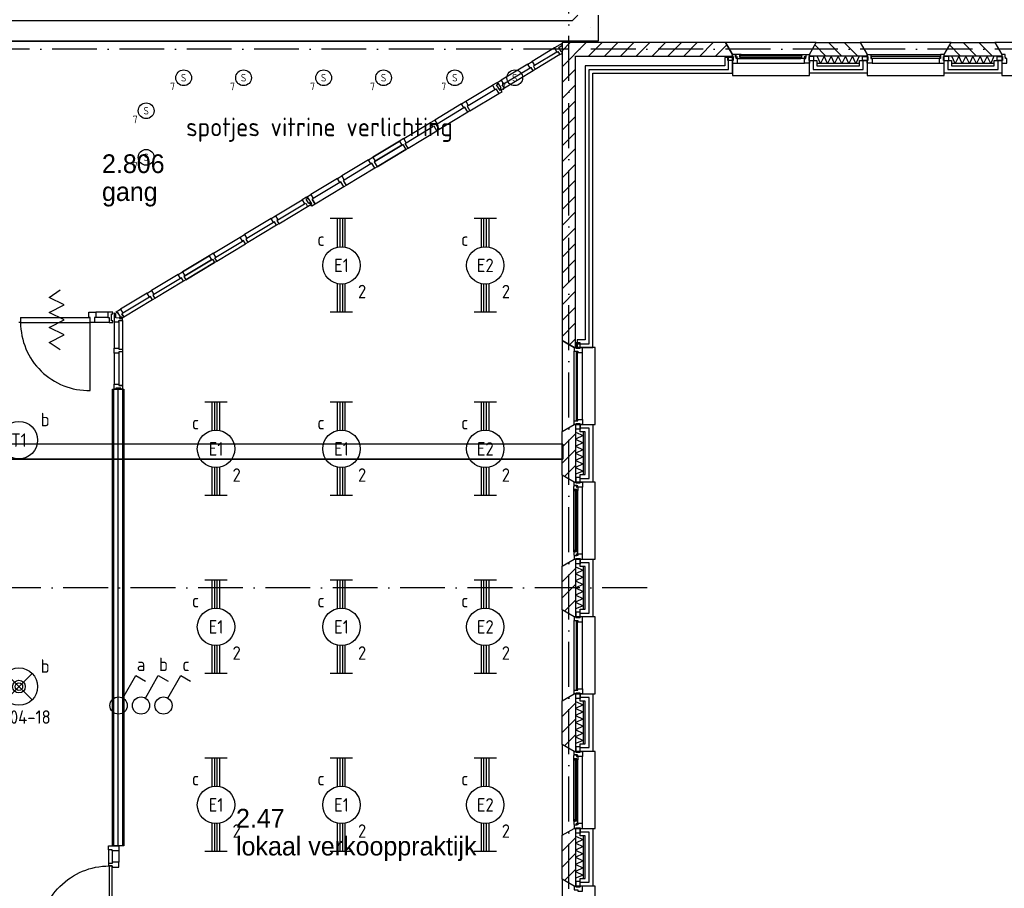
# Model space of a CAD drawing. Header units: millimetres. Extents: x -6587 to 112313, y 244 to 84344.
# Tile 16 of 63: x 26460 to 39618, y 30492 to 42103. Entities that reach past the tile are written whole.
import ezdxf
from ezdxf.enums import TextEntityAlignment as Align

# ---------------------------------------------------------------- set-up
doc = ezdxf.new("R2010")
doc.units = ezdxf.units.MM
doc.header["$LTSCALE"] = 100
doc.linetypes.add('B-SL0', pattern=[100000000.0, 0, -100000000.0])
doc.linetypes.add('DASHDOT', pattern=[9, 6, -1.5, 0, -1.5])
doc.layers.get('0').update_dxf_attribs({"color": 9, "linetype": 'CONTINUOUS'})
for name, color, linetype in [('AL$7----_STRAMIEN', 1, 'DASHDOT'), ('AL21----_BUITENWAND', 4, 'CONTINUOUS'), ('AL21K---_ISOLATIE', 1, 'CONTINUOUS'), ('AL22----_BINNENWAND', 7, 'CONTINUOUS'), ('AL28----_KONSTRUKTIE', 3, 'CONTINUOUS'), ('AL31----_BUITENKOZ', 7, 'CONTINUOUS'), ('AL32----_BINNENKOZ', 7, 'CONTINUOUS'), ('AL32----_DRAAIRICHTING', 1, 'CONTINUOUS'), ('ALL-----_REFLIJNEN', 8, 'CONTINUOUS'), ('ALXA3---_VOLZWART', 14, 'CONTINUOUS'), ('ALXAB---_PREFABBETON', 1, 'CONTINUOUS'), ('BOUW', 8, 'CONTINUOUS'), ('EB63101-_ATTRIB', 2, 'CONTINUOUS'), ('EB63102-_ATTRIB', 2, 'CONTINUOUS'), ('EB63501-_ATTRIB', 2, 'CONTINUOUS'), ('EL63101-_LICHT-ARM', 3, 'CONTINUOUS'), ('EL63102-_LICHT-SCH', 3, 'CONTINUOUS'), ('EL63501-_NOODVRL-ARM', 3, 'CONTINUOUS'), ('KABELGOOT1', 8, 'CONTINUOUS'), ('LIJN025', 10, 'CONTINUOUS'), ('TEKST25', 10, 'CONTINUOUS')]:
    doc.layers.add(name, color=color, linetype=linetype)
doc.styles.add('1_8', font='iso', dxfattribs={"width": 0.7, "height": 1.8})
doc.styles.add('2_0', font='iso', dxfattribs={"height": 200})
doc.styles.add('BURO-025', font='BUROFONT.shx', dxfattribs={"height": 250})
doc.styles.add('MAATVOERING', font='iso.shx')
doc.styles.add('NORATT', font='isocp.shx')
doc.styles.get("Standard").update_dxf_attribs({"font": 'iso.shx'})

# ---------------------------------------------------------------- blocks, each defined once
blk = doc.blocks.new('ES3G01')
at = {"color": 0}
for p, q in [((-1.77, 1.77), (1.77, -1.77)), ((1.77, 1.77), (-1.77, -1.77))]:
    blk.add_line(p, q, dxfattribs=at)
at = {"color": 6}
blk.add_lwpolyline([(1.77, -1.77), (1.75, -1.75)], dxfattribs=at)
blk.add_circle((0, 0), 2.5)
at = {"color": 0}
for radius in [0.85, 0.5]:
    blk.add_circle((0, 0), radius, dxfattribs=at)
at = {"color": 6, "style": '1_8'}
for tag, flags, p in [('A_CODE', 8, (-3.5, 2.75)), ('SCHAK', 8, (3.5, 2.75)), ('GROEP', 8, (-3.5, -2.75)), ('KAST', 9, (3.5, -2.75))]:
    blk.add_attdef(tag, text='', height=1.8, dxfattribs=dict(at, flags=flags)).set_placement(p, align=Align.MIDDLE)
blk = doc.blocks.new('EJ3T20')
at = {"color": 0}
for p, q in [((-6.25, -1.5), (-6.25, 1.5)), ((6.25, -1.5), (6.25, 1.5)), ((-6.25, 0.52), (-2.44, 0.52)), ((-6.25, 0.17), (-2.49, 0.17)), ((2.44, 0.52), (6.25, 0.52)), ((2.49, 0.17), (6.25, 0.17)), ((-6.25, -0.17), (-2.49, -0.17)), ((-6.25, -0.52), (-2.44, -0.52)), ((2.44, -0.52), (6.25, -0.52)), ((2.49, -0.17), (6.25, -0.17))]:
    blk.add_line(p, q, dxfattribs=at)
blk.add_circle((0, 0), 2.5, dxfattribs=at)
at = {"color": 6, "style": '1_8'}
for tag, flags, p in [('SCHAK', 8, (3.5, 2.75)), ('A_CODE', 8, (0, 0)), ('GROEP', 8, (-3.5, -2.75)), ('KAST', 9, (3.5, -2.75))]:
    blk.add_attdef(tag, text='', height=1.8, dxfattribs=dict(at, flags=flags)).set_placement(p, align=Align.MIDDLE)
blk = doc.blocks.new('ES3S1')
blk.add_lwpolyline([(0.58, 1), (2.31, 4), (3.61, 3.25)])
blk.add_circle((0, 0), 1.15)
at = {"style": '1_8'}
for tag, flags, p in [('SCHAK', 8, (3, 5.5)), ('KAST', 9, (-3, 0.5)), ('M_CODE', 9, (0, 0)), ('DOEL', 9, (-3, -2)), ('GROEP', 9, (-3, -4.5))]:
    blk.add_attdef(tag, text='', height=1.8, dxfattribs=dict(at, flags=flags)).set_placement(p, align=Align.MIDDLE_CENTER)
blk = doc.blocks.new('ES3G00')
blk.add_circle((0, 0), 2.5)
at = {"color": 6, "style": '1_8'}
for tag, flags, p in [('SCHAK', 8, (3.5, 2.75)), ('A_CODE', 8, (0, 0)), ('GROEP', 8, (-3.5, -2.75)), ('KAST', 9, (3.5, -2.75))]:
    blk.add_attdef(tag, text='', height=1.8, dxfattribs=dict(at, flags=flags)).set_placement(p, align=Align.MIDDLE)
blk = doc.blocks.new('KG2FF')
at = {"linetype": 'B-SL0'}
for p, q in [((210, -135), (210, 135)), ((-135, -210), (135, -210))]:
    blk.add_line(p, q, dxfattribs=at)
at = {"linetype": 'ByBlock'}
for points in [[(-135, -210), (-135, 135), (-135, 135), (210, 135)], [(210, -135), (210, -135), (135, -210), (135, -210)]]:
    blk.add_lwpolyline(points, dxfattribs=at)
at = {"flags": 3}
blk.add_attdef('HULPSTUK', (0, 0), '', height=1, dxfattribs=at)
blk = doc.blocks.new('EH100000')
at = {"linetype": 'ByBlock'}
for p, q in [((1, 0.5), (0, 0.5)), ((1, 0.5, 1), (0, 0.5, 1)), ((0, -0.5, 1), (1, -0.5, 1)), ((1, -0.5), (0, -0.5))]:
    blk.add_line(p, q, dxfattribs=at)
at = {"linetype": 'ByBlock', "invisible_edges": 15}
for points in [[(1, -0.5), (0, -0.5), (0, 0.5), (1, 0.5)], [(0, 0.5), (1, 0.5), (1, 0.5, 1), (0, 0.5, 1)], [(0, -0.5, 1), (1, -0.5, 1), (1, -0.5), (0, -0.5)]]:
    blk.add_3dface(points, dxfattribs=at)
at = {"linetype": 'ByBlock', "style": '2_0', "flags": 8}
blk.add_attdef('FUNCTIE', text='', height=0.5, dxfattribs=at).set_placement((0.5, 0), align=Align.MIDDLE)
at = {"linetype": 'ByBlock', "flags": 9}
blk.add_attdef('SCHOT', text='', height=0.5, dxfattribs=at).set_placement((0.5, 0), align=Align.MIDDLE)
blk = doc.blocks.new('A$Cb38f1ce1')
at = {"layer": 'AL$7----_STRAMIEN', "color": 1}
blk.add_line((31593, 27980), (12094, 27980), dxfattribs=at)
for points in [[(30548, 1456), (30548, 70088)], [(86348, 35180), (750, 35180)]]:
    blk.add_lwpolyline(points, dxfattribs=at)
at = {"layer": 'AL21----_BUITENWAND', "color": 8}
for p, q in [((32733, 35070), (32633, 35070)), ((32633, 35070), (32633, 34960)), ((32733, 34860), (32733, 35070)), ((33763, 34860), (33763, 35029)), ((33763, 35029), (33863, 35029)), ((33863, 35029), (33863, 34960)), ((34433, 34960), (34433, 35029)), ((34433, 35029), (34533, 35029)), ((34533, 35029), (34533, 34860)), ((35563, 34860), (35563, 35029)), ((35563, 35029), (35663, 35029)), ((35663, 35029), (35663, 34960)), ((36233, 34960), (36233, 35029)), ((36233, 35029), (36333, 35029)), ((36333, 35029), (36333, 34860)), ((32633, 34960), (30768, 34960)), ((30768, 34960), (30768, 31915)), ((32733, 34960), (32733, 34860)), ((33863, 34960), (34433, 34960)), ((35663, 34960), (36233, 34960)), ((30868, 31195), (30868, 34860)), ((30868, 34860), (32733, 34860)), ((34533, 34860), (33763, 34860)), ((36333, 34860), (35563, 34860)), ((30768, 31915), (30768, 31295)), ((30768, 31295), (30658, 31295)), ((30658, 31295), (30658, 31195)), ((30658, 31195), (30868, 31195)), ((30699, 30065), (30699, 30165)), ((30699, 30165), (30868, 30165)), ((30868, 30165), (30868, 29395)), ((30768, 30065), (30699, 30065)), ((30768, 29495), (30768, 30065)), ((30699, 29495), (30768, 29495)), ((30699, 29395), (30699, 29495)), ((30868, 29395), (30699, 29395)), ((30699, 28265), (30699, 28365)), ((30699, 28365), (30868, 28365)), ((30868, 28365), (30868, 27595)), ((30768, 28265), (30699, 28265)), ((30768, 27695), (30768, 28265)), ((30699, 27695), (30768, 27695)), ((30699, 27595), (30699, 27695)), ((30868, 27595), (30699, 27595)), ((30699, 26465), (30699, 26565)), ((30699, 26565), (30868, 26565)), ((30768, 26465), (30699, 26465)), ((30768, 25895), (30768, 26465)), ((30868, 26565), (30868, 25795)), ((30699, 25895), (30768, 25895)), ((30699, 25795), (30699, 25895)), ((30868, 25795), (30699, 25795)), ((30699, 24665), (30699, 24765)), ((30699, 24765), (30868, 24765)), ((30868, 24765), (30868, 23995)), ((30768, 24665), (30699, 24665)), ((30768, 24095), (30768, 24665)), ((30699, 24095), (30768, 24095)), ((30699, 23995), (30699, 24095)), ((30868, 23995), (30699, 23995))]:
    blk.add_line(p, q, dxfattribs=at)
at = {"layer": 'AL21K---_ISOLATIE', "color": 8, "linetype": 'Continuous'}
for p, q in [((34433, 35090), (33863, 35090)), ((33910, 34990), (33867, 35090)), ((33958, 35090), (33910, 34990)), ((34005, 34990), (33958, 35090)), ((34053, 35090), (34005, 34990)), ((34100, 34990), (34053, 35090)), ((34148, 35090), (34100, 34990)), ((34195, 34990), (34148, 35090)), ((34243, 35090), (34195, 34990)), ((34290, 34990), (34243, 35090)), ((34338, 35090), (34290, 34990)), ((34385, 34990), (34338, 35090)), ((34428, 35090), (34385, 34990)), ((36233, 35090), (35663, 35090)), ((35710, 34990), (35667, 35090)), ((35758, 35090), (35710, 34990)), ((35805, 34990), (35758, 35090)), ((35853, 35090), (35805, 34990)), ((35900, 34990), (35853, 35090)), ((35948, 35090), (35900, 34990)), ((35995, 34990), (35948, 35090)), ((36043, 35090), (35995, 34990)), ((36090, 34990), (36043, 35090)), ((36138, 35090), (36090, 34990)), ((36185, 34990), (36138, 35090)), ((36228, 35090), (36185, 34990)), ((34433, 34990), (33863, 34990)), ((36233, 34990), (35663, 34990)), ((30638, 30065), (30638, 29495)), ((30638, 30061), (30738, 30017)), ((30738, 30017), (30638, 29970)), ((30738, 30065), (30738, 29495)), ((30638, 29970), (30738, 29922)), ((30738, 29922), (30638, 29875)), ((30638, 29875), (30738, 29827)), ((30738, 29827), (30638, 29780)), ((30638, 29780), (30738, 29732)), ((30738, 29732), (30638, 29685)), ((30638, 29685), (30738, 29637)), ((30738, 29637), (30638, 29590)), ((30638, 29590), (30738, 29542)), ((30738, 29542), (30638, 29499)), ((30638, 28265), (30638, 27695)), ((30638, 28261), (30738, 28217)), ((30738, 28217), (30638, 28170)), ((30638, 28170), (30738, 28122)), ((30738, 28265), (30738, 27695)), ((30738, 28122), (30638, 28075)), ((30638, 28075), (30738, 28027)), ((30738, 28027), (30638, 27980)), ((30638, 27980), (30738, 27932)), ((30738, 27932), (30638, 27885)), ((30638, 27885), (30738, 27837)), ((30738, 27837), (30638, 27790)), ((30638, 27790), (30738, 27742)), ((30738, 27742), (30638, 27699)), ((30638, 26465), (30638, 25895)), ((30638, 26461), (30738, 26417)), ((30738, 26465), (30738, 25895)), ((30738, 26417), (30638, 26370)), ((30638, 26370), (30738, 26322)), ((30738, 26322), (30638, 26275)), ((30638, 26275), (30738, 26227)), ((30738, 26227), (30638, 26180)), ((30638, 26180), (30738, 26132)), ((30738, 26132), (30638, 26085)), ((30638, 26085), (30738, 26037)), ((30738, 26037), (30638, 25990)), ((30638, 25990), (30738, 25942)), ((30738, 25942), (30638, 25899)), ((30638, 24665), (30638, 24095)), ((30638, 24661), (30738, 24617)), ((30738, 24617), (30638, 24570)), ((30738, 24665), (30738, 24095)), ((30638, 24570), (30738, 24522)), ((30738, 24522), (30638, 24475)), ((30638, 24475), (30738, 24427)), ((30738, 24427), (30638, 24380)), ((30638, 24380), (30738, 24332)), ((30738, 24332), (30638, 24285)), ((30638, 24285), (30738, 24237)), ((30738, 24237), (30638, 24190)), ((30638, 24190), (30738, 24142)), ((30738, 24142), (30638, 24099))]:
    blk.add_line(p, q, dxfattribs=at)
at = {"layer": 'AL22----_BINNENWAND', "color": 8}
for p, q in [((24451, 24531), (24451, 30636)), ((24451, 30636), (24601, 30636)), ((24601, 30636), (24601, 24531)), ((24601, 24531), (24451, 24531))]:
    blk.add_line(p, q, dxfattribs=at)
at = {"layer": 'AL22----_BINNENWAND', "color": 8, "linetype": 'Continuous'}
for p, q in [((24466, 24531), (24466, 30636)), ((24586, 24531), (24586, 30636))]:
    blk.add_line(p, q, dxfattribs=at)
at = {"layer": 'AL28----_KONSTRUKTIE', "color": 8, "linetype": 'Continuous'}
for p, q in [((32640, 35270), (30458, 35270)), ((30458, 35270), (30458, 31287)), ((32733, 35110), (32640, 35270)), ((30638, 31195), (30638, 35090)), ((30638, 35090), (32733, 35090)), ((32733, 35090), (32733, 35110)), ((30458, 31287), (30618, 31195)), ((30618, 31195), (30638, 31195))]:
    blk.add_line(p, q, dxfattribs=at)
at = {"layer": 'AL28----_KONSTRUKTIE', "color": 8}
for p, q in [((33763, 35110), (33855, 35270)), ((33855, 35270), (34440, 35270)), ((34440, 35270), (34533, 35110)), ((35563, 35110), (35655, 35270)), ((35655, 35270), (36240, 35270)), ((36240, 35270), (36333, 35110)), ((33763, 35090), (33763, 35110)), ((34533, 35090), (33763, 35090)), ((34533, 35110), (34533, 35090)), ((35563, 35090), (35563, 35110)), ((36333, 35090), (35563, 35090)), ((36333, 35110), (36333, 35090)), ((30458, 30073), (30618, 30165)), ((30618, 30165), (30638, 30165)), ((30638, 30165), (30638, 29395)), ((30458, 29487), (30458, 30073)), ((30618, 29395), (30458, 29487)), ((30638, 29395), (30618, 29395)), ((30458, 28273), (30618, 28365)), ((30618, 28365), (30638, 28365)), ((30638, 28365), (30638, 27595)), ((30458, 27687), (30458, 28273)), ((30618, 27595), (30458, 27687)), ((30638, 27595), (30618, 27595)), ((30458, 26473), (30618, 26565)), ((30458, 25887), (30458, 26473)), ((30618, 26565), (30638, 26565)), ((30638, 26565), (30638, 25795)), ((30618, 25795), (30458, 25887)), ((30638, 25795), (30618, 25795)), ((30458, 24673), (30618, 24765)), ((30618, 24765), (30638, 24765)), ((30638, 24765), (30638, 23995)), ((30458, 24087), (30458, 24673)), ((30618, 23995), (30458, 24087)), ((30638, 23995), (30618, 23995))]:
    blk.add_line(p, q, dxfattribs=at)
at = {"layer": 'AL31----_BUITENKOZ', "color": 8}
for points in [[(33763, 35110), (33855, 35270), (32640, 35270), (32733, 35110), (32733, 34830), (33763, 34830)], [(35563, 35110), (35655, 35270), (34440, 35270), (34533, 35110), (34533, 34830), (35563, 34830)], [(37363, 35110), (37455, 35270), (36240, 35270), (36333, 35110), (36333, 34830), (37363, 34830)], [(32743, 35085), (32743, 35029), (32672, 35029), (32672, 35085)], [(32733, 35110), (32733, 35085), (32743, 35085), (32743, 35029), (32733, 35029), (32733, 34996), (32800, 34996), (32800, 35059), (32783, 35059), (32783, 35074), (32777, 35074), (32777, 35110)], [(32789, 35113), (32787, 35109), (32780, 35109), (32780, 35079), (32802, 35079), (32802, 35074), (32794, 35074), (32794, 35059), (32800, 35059), (32847, 35059), (32849, 35072), (32832, 35072), (32832, 35113)], [(32832, 35111), (32832, 35097), (32849, 35097), (32849, 35111)], [(33706, 35113), (33708, 35109), (33715, 35109), (33715, 35079), (33693, 35079), (33693, 35074), (33701, 35074), (33701, 35059), (33696, 35059), (33649, 35059), (33646, 35072), (33663, 35072), (33663, 35113)], [(33663, 35111), (33663, 35097), (33646, 35097), (33646, 35111)], [(33763, 35110), (33763, 35085), (33753, 35085), (33753, 35029), (33763, 35029), (33763, 34996), (33696, 34996), (33696, 35059), (33713, 35059), (33713, 35074), (33719, 35074), (33719, 35110)], [(33753, 35085), (33753, 35029), (33824, 35029), (33824, 35085)], [(34543, 35085), (34543, 35029), (34472, 35029), (34472, 35085)], [(35553, 35085), (35553, 35029), (35624, 35029), (35624, 35085)], [(36343, 35085), (36343, 35029), (36272, 35029), (36272, 35085)], [(36333, 35110), (36333, 35085), (36343, 35085), (36343, 35029), (36333, 35029), (36333, 34996), (36400, 34996), (36400, 35059), (36383, 35059), (36383, 35074), (36377, 35074), (36377, 35110)], [(30618, 31195), (30458, 31287), (30458, 30073), (30618, 30165), (30898, 30165), (30898, 31195)], [(30643, 31185), (30699, 31185), (30699, 31256), (30643, 31256)], [(30643, 30175), (30699, 30175), (30699, 30104), (30643, 30104)], [(30618, 29395), (30458, 29487), (30458, 28273), (30618, 28365), (30898, 28365), (30898, 29395)], [(30615, 29338), (30619, 29341), (30619, 29348), (30649, 29348), (30649, 29325), (30654, 29325), (30654, 29333), (30669, 29333), (30669, 29328), (30669, 29281), (30656, 29279), (30656, 29296), (30615, 29296)], [(30618, 29395), (30643, 29395), (30643, 29385), (30699, 29385), (30699, 29395), (30732, 29395), (30732, 29328), (30669, 29328), (30669, 29345), (30654, 29345), (30654, 29351), (30618, 29351)], [(30643, 29385), (30699, 29385), (30699, 29456), (30643, 29456)], [(30617, 29296), (30631, 29296), (30631, 29279), (30617, 29279)], [(30615, 28422), (30619, 28419), (30619, 28412), (30649, 28412), (30649, 28435), (30654, 28435), (30654, 28427), (30669, 28427), (30669, 28432), (30669, 28479), (30656, 28481), (30656, 28464), (30615, 28464)], [(30617, 28464), (30631, 28464), (30631, 28481), (30617, 28481)], [(30618, 28365), (30643, 28365), (30643, 28375), (30699, 28375), (30699, 28365), (30732, 28365), (30732, 28432), (30669, 28432), (30669, 28415), (30654, 28415), (30654, 28409), (30618, 28409)], [(30643, 28375), (30699, 28375), (30699, 28304), (30643, 28304)], [(30618, 27595), (30458, 27687), (30458, 26473), (30618, 26565), (30898, 26565), (30898, 27595)], [(30643, 27585), (30699, 27585), (30699, 27656), (30643, 27656)], [(30643, 26575), (30699, 26575), (30699, 26504), (30643, 26504)], [(30618, 25795), (30458, 25887), (30458, 24673), (30618, 24765), (30898, 24765), (30898, 25795)], [(30618, 25795), (30643, 25795), (30643, 25785), (30699, 25785), (30699, 25795), (30732, 25795), (30732, 25728), (30669, 25728), (30669, 25745), (30654, 25745), (30654, 25751), (30618, 25751)], [(30643, 25785), (30699, 25785), (30699, 25856), (30643, 25856)], [(30615, 25738), (30619, 25741), (30619, 25748), (30649, 25748), (30649, 25725), (30654, 25725), (30654, 25733), (30669, 25733), (30669, 25728), (30669, 25681), (30656, 25679), (30656, 25696), (30615, 25696)], [(30617, 25696), (30631, 25696), (30631, 25679), (30617, 25679)], [(30615, 24822), (30619, 24819), (30619, 24812), (30649, 24812), (30649, 24835), (30654, 24835), (30654, 24827), (30669, 24827), (30669, 24832), (30669, 24879), (30656, 24881), (30656, 24864), (30615, 24864)], [(30617, 24864), (30631, 24864), (30631, 24881), (30617, 24881)], [(30618, 24765), (30643, 24765), (30643, 24775), (30699, 24775), (30699, 24765), (30732, 24765), (30732, 24832), (30669, 24832), (30669, 24815), (30654, 24815), (30654, 24809), (30618, 24809)], [(30643, 24775), (30699, 24775), (30699, 24704), (30643, 24704)], [(30618, 23995), (30458, 24087), (30458, 22873), (30618, 22965), (30898, 22965), (30898, 23995)], [(30643, 23985), (30699, 23985), (30699, 24056), (30643, 24056)]]:
    blk.add_lwpolyline(points, close=True, dxfattribs=at)
for points in [[(32832, 35113), (33663, 35113)], [(32847, 35059), (33649, 35059)], [(34583, 35110), (35513, 35110)], [(32800, 34996), (33696, 34996)], [(34600, 34996), (35496, 34996)], [(30618, 30215), (30618, 31145)], [(30732, 30232), (30732, 31128)], [(30615, 28464), (30615, 29296)], [(30669, 28479), (30669, 29281)], [(30732, 28432), (30732, 29328)], [(30618, 26615), (30618, 27545)], [(30732, 26632), (30732, 27528)], [(30615, 24864), (30615, 25696)], [(30669, 24879), (30669, 25681)], [(30732, 24832), (30732, 25728)]]:
    blk.add_lwpolyline(points, dxfattribs=at)
at = {"layer": 'AL31----_BUITENKOZ', "color": 8, "linetype": 'Continuous'}
for points in [[(32834, 35095), (32834, 35074), (33661, 35074), (33661, 35095)], [(34583, 35110), (34583, 35110), (34583, 35059), (34600, 35059), (34600, 34996), (34600, 34996), (34600, 34996), (34600, 34996), (34600, 34996), (34533, 34996), (34533, 35029), (34543, 35029), (34543, 35085), (34533, 35085), (34533, 35085), (34533, 35110)], [(34588, 35084), (34588, 35063), (35508, 35063), (35508, 35084)], [(35513, 35110), (35513, 35110), (35513, 35059), (35496, 35059), (35496, 34996), (35496, 34996), (35496, 34996), (35496, 34996), (35496, 34996), (35563, 34996), (35563, 35029), (35553, 35029), (35553, 35085), (35563, 35085), (35563, 35085), (35563, 35110)], [(30618, 31145), (30618, 31145), (30669, 31145), (30669, 31128), (30732, 31128), (30732, 31128), (30732, 31128), (30732, 31128), (30732, 31128), (30732, 31195), (30699, 31195), (30699, 31185), (30643, 31185), (30643, 31195), (30643, 31195), (30618, 31195)], [(30644, 30220), (30665, 30220), (30665, 31140), (30644, 31140)], [(30618, 30215), (30618, 30215), (30669, 30215), (30669, 30232), (30732, 30232), (30732, 30232), (30732, 30232), (30732, 30232), (30732, 30232), (30732, 30165), (30699, 30165), (30699, 30175), (30643, 30175), (30643, 30165), (30643, 30165), (30618, 30165)], [(30633, 28466), (30654, 28466), (30654, 29294), (30633, 29294)], [(30618, 27545), (30618, 27545), (30669, 27545), (30669, 27528), (30732, 27528), (30732, 27528), (30732, 27528), (30732, 27528), (30732, 27528), (30732, 27595), (30699, 27595), (30699, 27585), (30643, 27585), (30643, 27595), (30643, 27595), (30618, 27595)], [(30644, 26620), (30665, 26620), (30665, 27540), (30644, 27540)], [(30618, 26615), (30618, 26615), (30669, 26615), (30669, 26632), (30732, 26632), (30732, 26632), (30732, 26632), (30732, 26632), (30732, 26632), (30732, 26565), (30699, 26565), (30699, 26575), (30643, 26575), (30643, 26565), (30643, 26565), (30618, 26565)], [(30633, 24866), (30654, 24866), (30654, 25694), (30633, 25694)], [(30618, 23945), (30618, 23945), (30669, 23945), (30669, 23928), (30732, 23928), (30732, 23928), (30732, 23928), (30732, 23928), (30732, 23928), (30732, 23995), (30699, 23995), (30699, 23985), (30643, 23985), (30643, 23995), (30643, 23995), (30618, 23995)]]:
    blk.add_lwpolyline(points, close=True, dxfattribs=at)
at = {"layer": 'AL32----_BINNENKOZ', "color": 8}
for p, q in [((29686, 34662), (29659, 34705)), ((27156, 33110), (27116, 33175)), ((23222, 31594), (23222, 31529)), ((24387, 31666), (24225, 31666)), ((24387, 31594), (24225, 31594)), ((24599, 31600), (24573, 31644)), ((23222, 31529), (23197, 31529)), ((24404, 31527), (24208, 31527)), ((24585, 30686), (24534, 30686))]:
    blk.add_line(p, q, dxfattribs=at)
for points in [[(30355, 35198), (30056, 35018)], [(30355, 35198), (30056, 35018)], [(30388, 35144), (30089, 34964)], [(30458, 35126), (30458, 35155), (30445, 35148), (30412, 35206), (30458, 35234), (30458, 35259), (30355, 35198), (30388, 35144), (30402, 35152), (30429, 35109), (30458, 35126)], [(30072, 34894), (30046, 34938), (30031, 34929), (29999, 34983), (30056, 35018), (30089, 34964), (30074, 34955), (30100, 34911), (30072, 34894)], [(30429, 35109), (30100, 34911)], [(29998, 34983), (29642, 34768)], [(30031, 34929), (29674, 34714)], [(30072, 34894), (29686, 34662)], [(29643, 34636), (29630, 34657), (29644, 34666), (29609, 34723), (29595, 34715), (29584, 34734), (29642, 34768), (29674, 34714), (29659, 34705), (29686, 34662), (29643, 34636)], [(29170, 34485), (29527, 34699)], [(29170, 34485), (29527, 34699)], [(29203, 34431), (29559, 34645)], [(29656, 34614), (29643, 34636), (29629, 34628), (29582, 34706), (29595, 34715), (29584, 34734), (29527, 34699), (29559, 34645), (29574, 34654), (29613, 34589), (29656, 34614)], [(29199, 34340), (29160, 34405), (29145, 34396), (29113, 34450), (29170, 34485), (29203, 34431), (29188, 34422), (29227, 34357), (29199, 34340)], [(29227, 34357), (29613, 34589)], [(29113, 34450), (28756, 34235)], [(29113, 34450), (28756, 34235)], [(29145, 34396), (28788, 34181)], [(28785, 34090), (28746, 34155), (28731, 34147), (28699, 34201), (28756, 34235), (28788, 34181), (28774, 34172), (28813, 34107), (28785, 34090)], [(29199, 34340), (28813, 34107)], [(28342, 33986), (28699, 34201)], [(28342, 33986), (28699, 34201)], [(28374, 33932), (28731, 34147)], [(28399, 33858), (28785, 34090)], [(27927, 33737), (28284, 33951)], [(28284, 33951), (27927, 33737)], [(27927, 33737), (28284, 33951)], [(28284, 33951), (27927, 33737)], [(28399, 33858), (28360, 33923), (28374, 33932), (28342, 33986), (28284, 33951), (28317, 33897), (28331, 33906), (28371, 33841), (28399, 33858)], [(27960, 33683), (28317, 33897)], [(28317, 33897), (27960, 33683)], [(27985, 33609), (28371, 33841)], [(28371, 33841), (27985, 33609)], [(27870, 33702), (27513, 33487)], [(27870, 33702), (27513, 33487)], [(27956, 33592), (27917, 33657), (27903, 33648), (27870, 33702), (27927, 33737), (27960, 33683), (27945, 33674), (27985, 33609), (27956, 33592)], [(27903, 33648), (27546, 33433)], [(27956, 33592), (27570, 33359)], [(27455, 33453), (27099, 33238)], [(27542, 33342), (27503, 33408), (27488, 33399), (27456, 33453), (27513, 33487), (27546, 33433), (27531, 33425), (27570, 33359), (27542, 33342)], [(27488, 33399), (27131, 33184)], [(27542, 33342), (27156, 33110)], [(26626, 32954), (26983, 33168)], [(26626, 32954), (26983, 33168)], [(27100, 33106), (27087, 33127), (27073, 33119), (27039, 33176), (27052, 33184), (27041, 33203), (26984, 33169), (27016, 33115), (27031, 33123), (27057, 33080), (27100, 33106)], [(27113, 33084), (27100, 33106), (27114, 33114), (27066, 33193), (27052, 33184), (27041, 33203), (27099, 33238), (27131, 33184), (27116, 33175), (27156, 33110), (27113, 33084)], [(26659, 32900), (27015, 33114)], [(26671, 32847), (27056, 33079)], [(26569, 32919), (26212, 32704)], [(26569, 32919), (26212, 32704)], [(26642, 32830), (26616, 32874), (26601, 32865), (26569, 32919), (26626, 32954), (26659, 32900), (26644, 32891), (26671, 32847), (26642, 32830)], [(26601, 32865), (26245, 32650)], [(26642, 32830), (26256, 32598)], [(25798, 32455), (26155, 32670)], [(25798, 32455), (26155, 32670)], [(26228, 32581), (26202, 32625), (26187, 32616), (26155, 32670), (26212, 32704), (26245, 32650), (26230, 32642), (26256, 32598), (26228, 32581)], [(25830, 32401), (26187, 32616)], [(25842, 32349), (26228, 32581)], [(25384, 32206), (25740, 32421)], [(25740, 32421), (25384, 32206)], [(25384, 32206), (25740, 32421)], [(25740, 32421), (25384, 32206)], [(25842, 32349), (25816, 32392), (25830, 32401), (25798, 32455), (25740, 32421), (25773, 32367), (25787, 32375), (25814, 32332), (25842, 32349)], [(25416, 32152), (25773, 32367)], [(25773, 32367), (25416, 32152)], [(25428, 32099), (25814, 32332)], [(25814, 32332), (25428, 32099)], [(25326, 32171), (24969, 31956)], [(25326, 32171), (24969, 31956)], [(25359, 32117), (25002, 31902)], [(25400, 32082), (25373, 32126), (25359, 32117), (25326, 32171), (25384, 32206), (25416, 32152), (25401, 32143), (25428, 32099), (25400, 32082)], [(25400, 32082), (25014, 31850)], [(23752, 31163), (23602, 31263), (23802, 31363), (23602, 31463), (23802, 31563), (23602, 31663), (23802, 31763), (23602, 31863), (23752, 31963)], [(24911, 31922), (24555, 31707)], [(24944, 31868), (24587, 31653)], [(24985, 31833), (24959, 31877), (24944, 31868), (24912, 31922), (24969, 31956), (25002, 31902), (24987, 31894), (25014, 31850), (24985, 31833)], [(24985, 31833), (24599, 31600)], [(23222, 31594), (24152, 31594)], [(24208, 31527), (24152, 31527), (24152, 31594), (24135, 31594), (24135, 31666), (24225, 31666), (24225, 31594), (24208, 31594), (24208, 31527), (24152, 31527)], [(24454, 31527), (24454, 31552), (24438, 31552), (24438, 31644), (24454, 31644), (24454, 31666), (24387, 31666), (24387, 31594), (24404, 31594), (24404, 31527), (24454, 31527)], [(24585, 31587), (24560, 31602), (24560, 31587), (24493, 31589), (24493, 31642), (24471, 31655), (24471, 31536), (24534, 31536), (24534, 31553), (24585, 31553), (24585, 31587)], [(24556, 31575), (24543, 31596), (24557, 31604), (24522, 31662), (24509, 31654), (24497, 31672), (24555, 31707), (24587, 31653), (24573, 31644), (24599, 31600), (24556, 31575)], [(23222, 31529), (24152, 31529)], [(24152, 30620), (24152, 31529)], [(24471, 31536), (24471, 31187)], [(24471, 31536), (24471, 31187)], [(24534, 31536), (24534, 31187)], [(24585, 31553), (24585, 31170)], [(24585, 31137), (24534, 31137), (24534, 31120), (24471, 31120), (24471, 31187), (24534, 31187), (24534, 31170), (24585, 31170), (24585, 31137)], [(24471, 31119), (24471, 30703)], [(24534, 31119), (24534, 30703)], [(24585, 31136), (24585, 30686)], [(24585, 30636), (24560, 30636), (24560, 30652), (24493, 30652), (24493, 30636), (24471, 30636), (24471, 30703), (24534, 30703), (24534, 30686), (24585, 30686), (24585, 30636)], [(24396, 24481), (24396, 24297)], [(24447, 24464), (24447, 24314)], [(24535, 24464), (24535, 24314)], [(24396, 24297), (24396, 24264), (24447, 24264), (24447, 24247), (24535, 24247), (24535, 24314), (24447, 24314), (24447, 24297), (24396, 24297), (24396, 24264)]]:
    blk.add_lwpolyline(points, dxfattribs=at)
for points in [[(24447, 24464), (24447, 24481), (24396, 24481), (24396, 24531), (24535, 24531), (24535, 24464)], [(24447, 24264), (24407, 24264), (24407, 23330), (24447, 23330)]]:
    blk.add_lwpolyline(points, close=True, dxfattribs=at)
blk.add_arc((24131, 31530), 910, 180.0195, 271.289, dxfattribs=at)
at = {"layer": 'AL32----_DRAAIRICHTING', "color": 8}
blk.add_lwpolyline([(24407, 23330), (23473, 23330, -0.414214), (24407, 24264, -0.414214)], format="xyb", dxfattribs=at)
at = {"layer": 'ALL-----_REFLIJNEN', "color": 8, "linetype": 'Continuous'}
for p, q in [((32683, 34910), (32683, 35070)), ((33813, 35029), (33813, 34910)), ((34483, 34910), (34483, 35029)), ((35613, 35029), (35613, 34910)), ((36283, 34910), (36283, 35029)), ((30818, 31915), (30818, 34910)), ((30818, 34910), (32683, 34910)), ((33813, 34910), (34483, 34910)), ((35613, 34910), (36283, 34910)), ((30818, 31245), (30818, 31915)), ((30818, 31915), (30818, 31915)), ((30658, 31245), (30818, 31245)), ((24526, 24531), (24526, 30636)), ((30818, 30115), (30699, 30115)), ((30818, 29445), (30818, 30115)), ((30699, 29445), (30818, 29445)), ((30818, 28315), (30699, 28315)), ((30818, 27645), (30818, 28315)), ((30699, 27645), (30818, 27645)), ((30818, 26515), (30699, 26515)), ((30818, 25845), (30818, 26515)), ((30699, 25845), (30818, 25845)), ((30818, 24715), (30699, 24715)), ((30818, 24045), (30818, 24715)), ((30699, 24045), (30818, 24045))]:
    blk.add_line(p, q, dxfattribs=at)
at = {"layer": 'ALXA3---_VOLZWART', "color": 8}
for p, q in [((32683, 34910), (32683, 35070)), ((33813, 35029), (33813, 34910)), ((34483, 34910), (34483, 35029)), ((35613, 35029), (35613, 34910)), ((36283, 34910), (36283, 35029)), ((30818, 31915), (30818, 34910)), ((30818, 34910), (32683, 34910)), ((33813, 34910), (34483, 34910)), ((35613, 34910), (36283, 34910)), ((30818, 31245), (30818, 31915)), ((30818, 31915), (30818, 31915)), ((30658, 31245), (30818, 31245)), ((30818, 30115), (30699, 30115)), ((30818, 29445), (30818, 30115)), ((30699, 29445), (30818, 29445)), ((30818, 28315), (30699, 28315)), ((30818, 27645), (30818, 28315)), ((30699, 27645), (30818, 27645)), ((30818, 26515), (30699, 26515)), ((30818, 25845), (30818, 26515)), ((30699, 25845), (30818, 25845)), ((30818, 24715), (30699, 24715)), ((30818, 24045), (30818, 24715)), ((30699, 24045), (30818, 24045))]:
    blk.add_line(p, q, dxfattribs=at)
at = {"layer": 'ALXAB---_PREFABBETON', "color": 8}
for p, q in [((30458, 35160), (30567, 35270)), ((30458, 34948), (30779, 35270)), ((30812, 35090), (30992, 35270)), ((31024, 35090), (31204, 35270)), ((31236, 35090), (31416, 35270)), ((31448, 35090), (31628, 35270)), ((31660, 35090), (31840, 35270)), ((31872, 35090), (32052, 35270)), ((32084, 35090), (32264, 35270)), ((32297, 35090), (32477, 35270)), ((34196, 35090), (34016, 35270)), ((34408, 35090), (34228, 35270)), ((35996, 35090), (35816, 35270)), ((36208, 35090), (36028, 35270)), ((32509, 35090), (32658, 35239)), ((33984, 35090), (33836, 35238)), ((35784, 35090), (35636, 35238)), ((32721, 35090), (32733, 35102)), ((33772, 35090), (33763, 35099)), ((35572, 35090), (35563, 35099)), ((30458, 34736), (30638, 34916)), ((30458, 34524), (30638, 34704)), ((30458, 34312), (30638, 34492)), ((30458, 34100), (30638, 34280)), ((30458, 33888), (30638, 34068)), ((30458, 33675), (30638, 33855)), ((30458, 33463), (30638, 33643)), ((30458, 33251), (30638, 33431)), ((30458, 33039), (30638, 33219)), ((30458, 32827), (30638, 33007)), ((30458, 32615), (30638, 32795)), ((30458, 32403), (30638, 32583)), ((30458, 32190), (30638, 32370)), ((30458, 31978), (30638, 32158)), ((30458, 31766), (30638, 31946)), ((30458, 31554), (30638, 31734)), ((30458, 31342), (30638, 31522)), ((30558, 31230), (30638, 31310)), ((30638, 30040), (30458, 29860)), ((30638, 29828), (30458, 29648)), ((30638, 29616), (30490, 29469)), ((30638, 29404), (30629, 29395)), ((30638, 28240), (30458, 28060)), ((30638, 28028), (30458, 27848)), ((30638, 27816), (30490, 27669)), ((30638, 27604), (30629, 27595)), ((30638, 26440), (30458, 26260)), ((30638, 26228), (30458, 26048)), ((30638, 26016), (30490, 25869)), ((30638, 25804), (30629, 25795)), ((30638, 24640), (30458, 24460)), ((30638, 24428), (30458, 24248)), ((30638, 24216), (30490, 24069)), ((30638, 24004), (30629, 23995))]:
    blk.add_line(p, q, dxfattribs=at)
at = {"layer": 'KABELGOOT1', "color": 8}
blk.add_line((30842, 35477), (30842, 35477), dxfattribs=at)
at = {"layer": 'KABELGOOT1'}
blk.add_line((30467, 29903, 3650), (30467, 29703, 3650), dxfattribs=at)
at = {"layer": 'KABELGOOT1', "zscale": 60}
for p, xscale, yscale in [((22440, 35425, 3650), 8152.872625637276, 270), ((22313, 29803, 3650), 8153.999999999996, 200)]:
    blk.add_blockref('EH100000', p, dxfattribs=dict(at, xscale=xscale, yscale=yscale))
at = {"layer": 'KABELGOOT1', "color": 8, "rotation": 180}
blk.add_blockref('KG2FF', (30803, 35425, 3650), dxfattribs=at)
at = {"layer": 'BOUW', "style": 'BURO-025'}
for s, p in [('2.806', (24309, 33526)), ('gang', (24309, 33153)), ('2.47', (26100, 24777)), ('lokaal verkooppraktijk', (26100, 24404))]:
    blk.add_text(s, height=250, dxfattribs=at).set_placement(p)

msp = doc.modelspace()

# ---------------------------------------------------------------- block references
at = {"layer": 'EL63101-_LICHT-ARM'}
ref = msp.add_blockref('ES3G00', (28651, 41327), dxfattribs=dict(at, xscale=42.1875, yscale=42.1875, zscale=42.1875))
ref.add_attrib('A_CODE', 'S', dxfattribs={"layer": 'EB63101-_ATTRIB', "color": 210, "height": 100, "style": '1_8', "flags": 8}).set_placement((28651, 41327), align=Align.MIDDLE)
ref.add_attrib('GROEP', '7', dxfattribs={"layer": 'EB63101-_ATTRIB', "color": 210, "height": 100, "style": '1_8', "flags": 8}).set_placement((28504, 41211), align=Align.MIDDLE)
ref = msp.add_blockref('ES3G00', (29452, 41327), dxfattribs=dict(at, xscale=42.1875, yscale=42.1875, zscale=42.1875))
ref.add_attrib('A_CODE', 'S', dxfattribs={"layer": 'EB63101-_ATTRIB', "color": 210, "height": 100, "style": '1_8', "flags": 8}).set_placement((29452, 41327), align=Align.MIDDLE)
ref.add_attrib('GROEP', '7', dxfattribs={"layer": 'EB63101-_ATTRIB', "color": 210, "height": 100, "style": '1_8', "flags": 8}).set_placement((29305, 41211), align=Align.MIDDLE)
ref = msp.add_blockref('ES3G00', (30522, 41327), dxfattribs=dict(at, xscale=42.1875, yscale=42.1875, zscale=42.1875))
ref.add_attrib('A_CODE', 'S', dxfattribs={"layer": 'EB63101-_ATTRIB', "color": 210, "height": 100, "style": '1_8', "flags": 8}).set_placement((30522, 41327), align=Align.MIDDLE)
ref.add_attrib('GROEP', '7', dxfattribs={"layer": 'EB63101-_ATTRIB', "color": 210, "height": 100, "style": '1_8', "flags": 8}).set_placement((30375, 41211), align=Align.MIDDLE)
ref = msp.add_blockref('ES3G00', (31323, 41327), dxfattribs=dict(at, xscale=42.1875, yscale=42.1875, zscale=42.1875))
ref.add_attrib('A_CODE', 'S', dxfattribs={"layer": 'EB63101-_ATTRIB', "color": 210, "height": 100, "style": '1_8', "flags": 8}).set_placement((31323, 41327), align=Align.MIDDLE)
ref.add_attrib('GROEP', '7', dxfattribs={"layer": 'EB63101-_ATTRIB', "color": 210, "height": 100, "style": '1_8', "flags": 8}).set_placement((31176, 41211), align=Align.MIDDLE)
ref = msp.add_blockref('ES3G00', (32275, 41327), dxfattribs=dict(at, xscale=42.1875, yscale=42.1875, zscale=42.1875))
ref.add_attrib('A_CODE', 'S', dxfattribs={"layer": 'EB63101-_ATTRIB', "color": 210, "height": 100, "style": '1_8', "flags": 8}).set_placement((32275, 41327), align=Align.MIDDLE)
ref.add_attrib('GROEP', '7', dxfattribs={"layer": 'EB63101-_ATTRIB', "color": 210, "height": 100, "style": '1_8', "flags": 8}).set_placement((32128, 41211), align=Align.MIDDLE)
ref = msp.add_blockref('ES3G00', (33076, 41327), dxfattribs=dict(at, xscale=42.1875, yscale=42.1875, zscale=42.1875))
ref.add_attrib('A_CODE', 'S', dxfattribs={"layer": 'EB63101-_ATTRIB', "color": 210, "height": 100, "style": '1_8', "flags": 8}).set_placement((33076, 41327), align=Align.MIDDLE)
ref.add_attrib('GROEP', '7', dxfattribs={"layer": 'EB63101-_ATTRIB', "color": 210, "height": 100, "style": '1_8', "flags": 8}).set_placement((32929, 41211), align=Align.MIDDLE)
ref = msp.add_blockref('ES3G00', (28151, 40886), dxfattribs=dict(at, xscale=42.1875, yscale=42.1875, zscale=42.1875))
ref.add_attrib('A_CODE', 'S', dxfattribs={"layer": 'EB63101-_ATTRIB', "color": 210, "height": 100, "style": '1_8', "flags": 8}).set_placement((28151, 40886), align=Align.MIDDLE)
ref.add_attrib('GROEP', '7', dxfattribs={"layer": 'EB63101-_ATTRIB', "color": 210, "height": 100, "style": '1_8', "flags": 8}).set_placement((28004, 40770), align=Align.MIDDLE)
ref = msp.add_blockref('ES3G00', (28151, 40263), dxfattribs=dict(at, xscale=42.1875, yscale=42.1875, zscale=42.1875))
ref.add_attrib('A_CODE', 'S', dxfattribs={"layer": 'EB63101-_ATTRIB', "color": 210, "height": 100, "style": '1_8', "flags": 8}).set_placement((28151, 40263), align=Align.MIDDLE)
ref.add_attrib('GROEP', '7', dxfattribs={"layer": 'EB63101-_ATTRIB', "color": 210, "height": 100, "style": '1_8', "flags": 8}).set_placement((28004, 40147), align=Align.MIDDLE)
ref = msp.add_blockref('EJ3T20', (30760, 38819, 3500), dxfattribs=dict(at, xscale=100, yscale=100, zscale=100, rotation=90))
ref.add_attrib('A_CODE', 'E1', dxfattribs={"layer": 'EB63101-_ATTRIB', "color": 1, "height": 180, "style": 'NORATT', "flags": 8}).set_placement((30760, 38819, 3500), align=Align.MIDDLE)
ref.add_attrib('GROEP', '2', dxfattribs={"layer": 'EB63101-_ATTRIB', "color": 1, "height": 180, "style": 'NORATT', "flags": 8}).set_placement((31036, 38469, 3500), align=Align.MIDDLE)
ref.add_attrib('SCHAK', 'c', dxfattribs={"layer": 'EB63101-_ATTRIB', "color": 1, "height": 180, "style": 'NORATT', "flags": 8}).set_placement((30486, 39169, 3500), align=Align.MIDDLE)
ref = msp.add_blockref('EJ3T20', (32682, 38819, 3500), dxfattribs=dict(at, xscale=100, yscale=100, zscale=100, rotation=90))
ref.add_attrib('A_CODE', 'E2', dxfattribs={"layer": 'EB63101-_ATTRIB', "color": 1, "height": 180, "style": 'NORATT', "flags": 8}).set_placement((32682, 38819, 3500), align=Align.MIDDLE)
ref.add_attrib('GROEP', '2', dxfattribs={"layer": 'EB63101-_ATTRIB', "color": 1, "height": 180, "style": 'NORATT', "flags": 8}).set_placement((32958, 38469, 3500), align=Align.MIDDLE)
ref.add_attrib('SCHAK', 'c', dxfattribs={"layer": 'EB63101-_ATTRIB', "color": 1, "height": 180, "style": 'NORATT', "flags": 8}).set_placement((32408, 39169, 3500), align=Align.MIDDLE)
ref = msp.add_blockref('EJ3T20', (29084, 36366, 3500), dxfattribs=dict(at, xscale=100, yscale=100, zscale=100, rotation=90))
ref.add_attrib('A_CODE', 'E1', dxfattribs={"layer": 'EB63101-_ATTRIB', "color": 1, "height": 180, "style": 'NORATT', "flags": 8}).set_placement((29084, 36366, 3500), align=Align.MIDDLE)
ref.add_attrib('GROEP', '2', dxfattribs={"layer": 'EB63101-_ATTRIB', "color": 1, "height": 180, "style": 'NORATT', "flags": 8}).set_placement((29360, 36016, 3500), align=Align.MIDDLE)
ref.add_attrib('SCHAK', 'c', dxfattribs={"layer": 'EB63101-_ATTRIB', "color": 1, "height": 180, "style": 'NORATT', "flags": 8}).set_placement((28810, 36716, 3500), align=Align.MIDDLE)
ref = msp.add_blockref('EJ3T20', (30760, 36366, 3500), dxfattribs=dict(at, xscale=100, yscale=100, zscale=100, rotation=90))
ref.add_attrib('A_CODE', 'E1', dxfattribs={"layer": 'EB63101-_ATTRIB', "color": 1, "height": 180, "style": 'NORATT', "flags": 8}).set_placement((30760, 36366, 3500), align=Align.MIDDLE)
ref.add_attrib('GROEP', '2', dxfattribs={"layer": 'EB63101-_ATTRIB', "color": 1, "height": 180, "style": 'NORATT', "flags": 8}).set_placement((31036, 36016, 3500), align=Align.MIDDLE)
ref.add_attrib('SCHAK', 'c', dxfattribs={"layer": 'EB63101-_ATTRIB', "color": 1, "height": 180, "style": 'NORATT', "flags": 8}).set_placement((30486, 36716, 3500), align=Align.MIDDLE)
ref = msp.add_blockref('EJ3T20', (32682, 36366, 3500), dxfattribs=dict(at, xscale=100, yscale=100, zscale=100, rotation=90))
ref.add_attrib('A_CODE', 'E2', dxfattribs={"layer": 'EB63101-_ATTRIB', "color": 1, "height": 180, "style": 'NORATT', "flags": 8}).set_placement((32682, 36366, 3500), align=Align.MIDDLE)
ref.add_attrib('GROEP', '2', dxfattribs={"layer": 'EB63101-_ATTRIB', "color": 1, "height": 180, "style": 'NORATT', "flags": 8}).set_placement((32958, 36016, 3500), align=Align.MIDDLE)
ref.add_attrib('SCHAK', 'c', dxfattribs={"layer": 'EB63101-_ATTRIB', "color": 1, "height": 180, "style": 'NORATT', "flags": 8}).set_placement((32408, 36716, 3500), align=Align.MIDDLE)
ref = msp.add_blockref('ES3G00', (26450, 36483, 2600), dxfattribs=dict(at, xscale=100, yscale=100, zscale=100))
ref.add_attrib('A_CODE', 'T1', dxfattribs={"layer": 'EB63101-_ATTRIB', "color": 1, "height": 180, "style": 'NORATT', "flags": 8}).set_placement((26450, 36483, 2600), align=Align.MIDDLE)
ref.add_attrib('GROEP', '7', dxfattribs={"layer": 'EB63101-_ATTRIB', "color": 1, "height": 180, "style": 'NORATT', "flags": 8}).set_placement((26100, 36208, 2600), align=Align.MIDDLE)
ref.add_attrib('SCHAK', 'b', dxfattribs={"layer": 'EB63101-_ATTRIB', "color": 1, "height": 180, "style": 'NORATT', "flags": 8}).set_placement((26800, 36758, 2600), align=Align.MIDDLE)
ref = msp.add_blockref('EJ3T20', (29084, 33987, 3500), dxfattribs=dict(at, xscale=100, yscale=100, zscale=100, rotation=90))
ref.add_attrib('A_CODE', 'E1', dxfattribs={"layer": 'EB63101-_ATTRIB', "color": 1, "height": 180, "style": 'NORATT', "flags": 8}).set_placement((29084, 33987, 3500), align=Align.MIDDLE)
ref.add_attrib('GROEP', '2', dxfattribs={"layer": 'EB63101-_ATTRIB', "color": 1, "height": 180, "style": 'NORATT', "flags": 8}).set_placement((29360, 33637, 3500), align=Align.MIDDLE)
ref.add_attrib('SCHAK', 'c', dxfattribs={"layer": 'EB63101-_ATTRIB', "color": 1, "height": 180, "style": 'NORATT', "flags": 8}).set_placement((28810, 34337, 3500), align=Align.MIDDLE)
ref = msp.add_blockref('EJ3T20', (30760, 33987, 3500), dxfattribs=dict(at, xscale=100, yscale=100, zscale=100, rotation=90))
ref.add_attrib('A_CODE', 'E1', dxfattribs={"layer": 'EB63101-_ATTRIB', "color": 1, "height": 180, "style": 'NORATT', "flags": 8}).set_placement((30760, 33987, 3500), align=Align.MIDDLE)
ref.add_attrib('GROEP', '2', dxfattribs={"layer": 'EB63101-_ATTRIB', "color": 1, "height": 180, "style": 'NORATT', "flags": 8}).set_placement((31036, 33637, 3500), align=Align.MIDDLE)
ref.add_attrib('SCHAK', 'c', dxfattribs={"layer": 'EB63101-_ATTRIB', "color": 1, "height": 180, "style": 'NORATT', "flags": 8}).set_placement((30486, 34337, 3500), align=Align.MIDDLE)
ref = msp.add_blockref('EJ3T20', (32682, 33987, 3500), dxfattribs=dict(at, xscale=100, yscale=100, zscale=100, rotation=90))
ref.add_attrib('A_CODE', 'E2', dxfattribs={"layer": 'EB63101-_ATTRIB', "color": 1, "height": 180, "style": 'NORATT', "flags": 8}).set_placement((32682, 33987, 3500), align=Align.MIDDLE)
ref.add_attrib('GROEP', '2', dxfattribs={"layer": 'EB63101-_ATTRIB', "color": 1, "height": 180, "style": 'NORATT', "flags": 8}).set_placement((32958, 33637, 3500), align=Align.MIDDLE)
ref.add_attrib('SCHAK', 'c', dxfattribs={"layer": 'EB63101-_ATTRIB', "color": 1, "height": 180, "style": 'NORATT', "flags": 8}).set_placement((32408, 34337, 3500), align=Align.MIDDLE)
ref = msp.add_blockref('EJ3T20', (29084, 31607, 3500), dxfattribs=dict(at, xscale=100, yscale=100, zscale=100, rotation=90))
ref.add_attrib('A_CODE', 'E1', dxfattribs={"layer": 'EB63101-_ATTRIB', "color": 1, "height": 180, "style": 'NORATT', "flags": 8}).set_placement((29084, 31607, 3500), align=Align.MIDDLE)
ref.add_attrib('GROEP', '2', dxfattribs={"layer": 'EB63101-_ATTRIB', "color": 1, "height": 180, "style": 'NORATT', "flags": 8}).set_placement((29360, 31257, 3500), align=Align.MIDDLE)
ref.add_attrib('SCHAK', 'c', dxfattribs={"layer": 'EB63101-_ATTRIB', "color": 1, "height": 180, "style": 'NORATT', "flags": 8}).set_placement((28810, 31957, 3500), align=Align.MIDDLE)
ref = msp.add_blockref('EJ3T20', (30760, 31607, 3500), dxfattribs=dict(at, xscale=100, yscale=100, zscale=100, rotation=90))
ref.add_attrib('A_CODE', 'E1', dxfattribs={"layer": 'EB63101-_ATTRIB', "color": 1, "height": 180, "style": 'NORATT', "flags": 8}).set_placement((30760, 31607, 3500), align=Align.MIDDLE)
ref.add_attrib('GROEP', '2', dxfattribs={"layer": 'EB63101-_ATTRIB', "color": 1, "height": 180, "style": 'NORATT', "flags": 8}).set_placement((31036, 31257, 3500), align=Align.MIDDLE)
ref.add_attrib('SCHAK', 'c', dxfattribs={"layer": 'EB63101-_ATTRIB', "color": 1, "height": 180, "style": 'NORATT', "flags": 8}).set_placement((30486, 31957, 3500), align=Align.MIDDLE)
ref = msp.add_blockref('EJ3T20', (32682, 31607, 3500), dxfattribs=dict(at, xscale=100, yscale=100, zscale=100, rotation=90))
ref.add_attrib('A_CODE', 'E2', dxfattribs={"layer": 'EB63101-_ATTRIB', "color": 1, "height": 180, "style": 'NORATT', "flags": 8}).set_placement((32682, 31607, 3500), align=Align.MIDDLE)
ref.add_attrib('GROEP', '2', dxfattribs={"layer": 'EB63101-_ATTRIB', "color": 1, "height": 180, "style": 'NORATT', "flags": 8}).set_placement((32958, 31257, 3500), align=Align.MIDDLE)
ref.add_attrib('SCHAK', 'c', dxfattribs={"layer": 'EB63101-_ATTRIB', "color": 1, "height": 180, "style": 'NORATT', "flags": 8}).set_placement((32408, 31957, 3500), align=Align.MIDDLE)
at = {"layer": 'EL63102-_LICHT-SCH'}
ref = msp.add_blockref('ES3S1', (28082, 32935), dxfattribs=dict(at, xscale=100, yscale=100, zscale=100))
ref.add_attrib('SCHAK', 'b', dxfattribs={"layer": 'EB63102-_ATTRIB', "color": 1, "height": 180, "style": '1_8', "flags": 8}).set_placement((28382, 33485), align=Align.MIDDLE_CENTER)
ref = msp.add_blockref('ES3S1', (27782, 32935), dxfattribs=dict(at, xscale=100, yscale=100, zscale=100))
ref.add_attrib('SCHAK', 'a', dxfattribs={"layer": 'EB63102-_ATTRIB', "color": 1, "height": 180, "style": '1_8', "flags": 8}).set_placement((28082, 33485), align=Align.MIDDLE_CENTER)
ref = msp.add_blockref('ES3S1', (28382, 32935), dxfattribs=dict(at, xscale=100, yscale=100, zscale=100))
ref.add_attrib('SCHAK', 'c', dxfattribs={"layer": 'EB63102-_ATTRIB', "color": 1, "height": 180, "style": '1_8', "flags": 8}).set_placement((28682, 33485), align=Align.MIDDLE_CENTER)
at = {"layer": 'EL63501-_NOODVRL-ARM'}
ref = msp.add_blockref('ES3G01', (26450, 33188, 2600), dxfattribs=dict(at, xscale=100, yscale=100, zscale=100))
ref.add_attrib('A_CODE', 'T1', dxfattribs={"layer": 'EB63501-_ATTRIB', "color": 1, "height": 180, "style": 'NORATT', "flags": 8}).set_placement((26100, 33463, 2600), align=Align.MIDDLE)
ref.add_attrib('GROEP', 'NVK04-18', dxfattribs={"layer": 'EB63501-_ATTRIB', "color": 1, "height": 180, "style": 'NORATT', "flags": 8}).set_placement((26393, 32781, 2600), align=Align.MIDDLE)
ref.add_attrib('SCHAK', 'b', dxfattribs={"layer": 'EB63501-_ATTRIB', "color": 1, "height": 180, "style": 'NORATT', "flags": 8}).set_placement((26800, 33463, 2600), align=Align.MIDDLE)
at = {"layer": 'LIJN025'}
msp.add_blockref('A$Cb38f1ce1', (3251, 6527), dxfattribs=at)

# ---------------------------------------------------------------- texts
at = {"layer": 'TEKST25', "style": 'MAATVOERING'}
msp.add_text('spotjes vitrine verlichting', height=250, dxfattribs=at).set_placement((28685, 40545))

doc.saveas('drawing.dxf')
